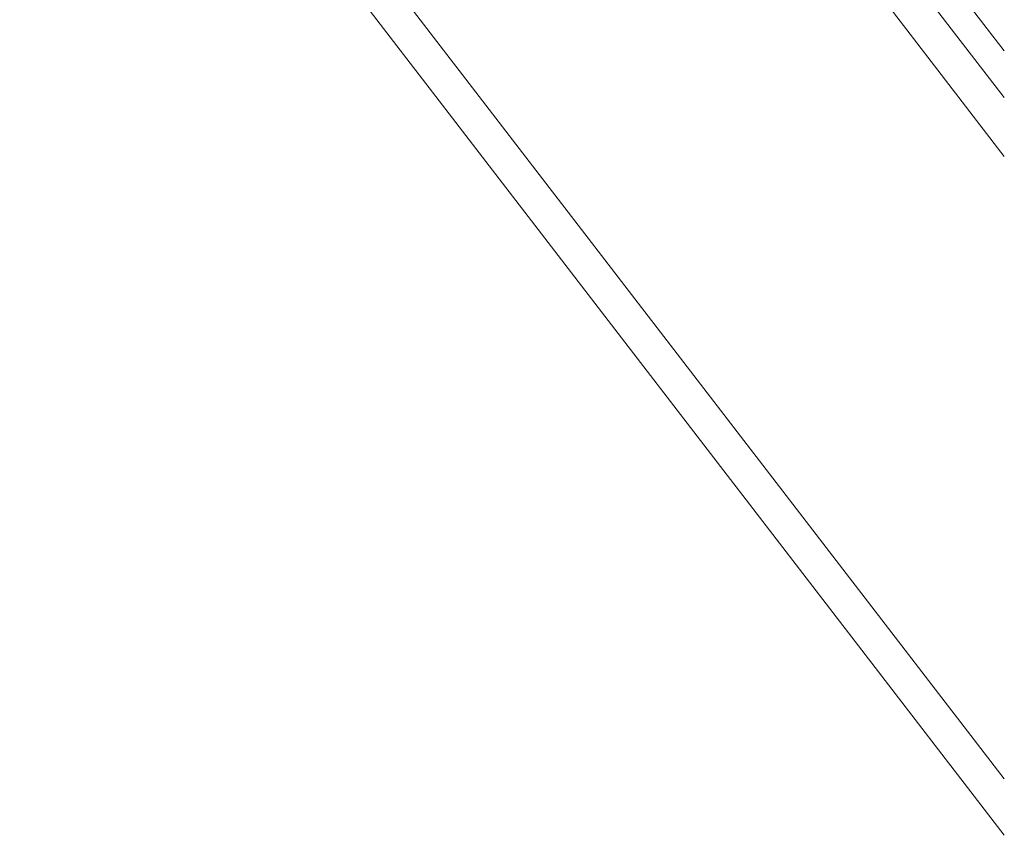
# Model space of a CAD drawing. Header units: millimetres. Extents: x -2220 to 52371, y -4077 to 6953.
# Tile 215 of 256: x 29469 to 29968, y 1656 to 2069. Entities that reach past the tile are written whole.
import ezdxf

# ---------------------------------------------------------------- set-up
doc = ezdxf.new("R2010")
doc.units = ezdxf.units.MM
doc.header["$MEASUREMENT"] = 0
doc.layers.add('Nuevo_14_PAV_Soft Light Grey 0554', color=7, linetype='Continuous')
doc.layers.add('Ventanas Archicad', color=7, linetype='Continuous')
for name, color, linetype, lineweight in [('Nuevo_14_PAV_Soft Light Grey 0554_Pluma_Nº__89', 7, 'Continuous', 5), ('Ventanas Archicad_Pluma_Nº__1', 7, 'Continuous', 5), ('Ventanas Archicad_Pluma_Nº__47', 7, 'Continuous', 20)]:
    doc.layers.add(name, color=color, linetype=linetype, lineweight=lineweight)

# ---------------------------------------------------------------- blocks, each defined once
blk = doc.blocks.new('Elem Sección_190_2', base_point=(42615.74, 4689.65))
at = {"layer": 'Ventanas Archicad_Pluma_Nº__1', "color": 7, "linetype": 'Continuous', "lineweight": 5}
for p, q in [((29694.25, 2409.18), (29968.34, 2053.14)), ((29656.21, 2405.12), (29968.34, 1999.66)), ((29968.34, 2029.47), (29680.34, 2403.59))]:
    blk.add_line(p, q, dxfattribs=at)
at = {"layer": 'Ventanas Archicad_Pluma_Nº__47', "color": 7, "linetype": 'Continuous', "lineweight": 20}
blk.add_line((29968.34, 1684.17), (29470.71, 2330.59), dxfattribs=at)
blk = doc.blocks.new('Elem Sección_274_2', base_point=(42615.74, 4689.65))
at = {"layer": 'Nuevo_14_PAV_Soft Light Grey 0554_Pluma_Nº__89', "color": 7, "linetype": 'Continuous', "lineweight": 5}
blk.add_line((29968.34, 1655.55), (29469.06, 2304.13), dxfattribs=at)

msp = doc.modelspace()

# ---------------------------------------------------------------- block references
at = {"layer": 'Ventanas Archicad', "lineweight": 0}
msp.add_blockref('Elem Sección_190_2', (42615.74, 4689.65), dxfattribs=at)

# ---------------------------------------------------------------- next in the draw order: block references
at = {"layer": 'Nuevo_14_PAV_Soft Light Grey 0554', "lineweight": 0}
msp.add_blockref('Elem Sección_274_2', (42615.74, 4689.65), dxfattribs=at)

doc.saveas('drawing.dxf')
